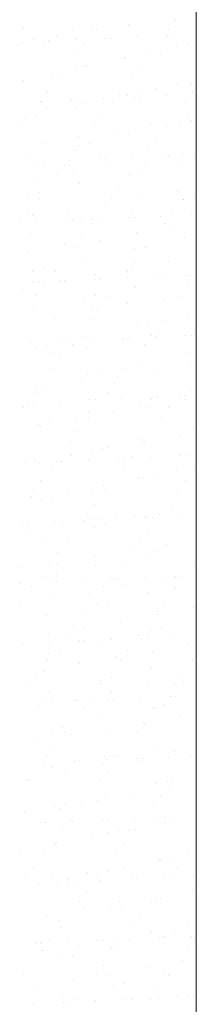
# Model space of a CAD drawing. Header units: millimetres. Extents: x -2274 to 12297, y -16157 to 26321.
# Tile 186 of 256: x -2073 to -2053, y -162 to -51. Entities that reach past the tile are written whole.
import ezdxf

# ---------------------------------------------------------------- set-up
doc = ezdxf.new("R2010")
doc.units = ezdxf.units.MM
doc.layers.add('-ŚCIANY NOŚNE', color=4, linetype='Continuous', lineweight=53)
doc.layers.add('KRESKOWANIE', color=8, linetype='Continuous')

msp = doc.modelspace()

# ---------------------------------------------------------------- linework, layer by layer
at = {"layer": '-ŚCIANY NOŚNE', "color": 253, "lineweight": 13}
msp.add_line((-2053, 250), (-2053, -249), dxfattribs=at)
at = {"layer": 'KRESKOWANIE', "color": 253, "linetype": 'Continuous', "lineweight": 13}
for p, q in [((-2055.33, -51.02), (-2055.33, -51.02)), ((-2072.52, -52), (-2072.52, -52)), ((-2066.97, -52.26), (-2066.97, -52.26)), ((-2064.74, -52.06), (-2064.74, -52.06)), ((-2064.35, -52.06), (-2064.35, -52.06)), ((-2060.67, -51.58), (-2060.67, -51.58)), ((-2056.14, -52.08), (-2056.14, -52.08)), ((-2071.44, -53.25), (-2071.44, -53.25)), ((-2070.34, -53.41), (-2070.34, -53.41)), ((-2069.71, -53.38), (-2069.71, -53.38)), ((-2068.86, -52.8), (-2068.86, -52.8)), ((-2066.71, -53.25), (-2066.71, -53.25)), ((-2063.29, -53.1), (-2063.29, -53.1)), ((-2062.65, -53.07), (-2062.65, -53.07)), ((-2059.66, -52.94), (-2059.66, -52.94)), ((-2056.23, -52.79), (-2056.23, -52.79)), ((-2055.6, -52.76), (-2055.6, -52.76)), ((-2072.99, -53.74), (-2072.99, -53.74)), ((-2072.67, -53.53), (-2072.67, -53.53)), ((-2065.62, -53.72), (-2065.62, -53.72)), ((-2055.2, -54.02), (-2055.2, -54.02)), ((-2053.96, -53.74), (-2053.96, -53.74)), ((-2066.43, -54.77), (-2066.43, -54.77)), ((-2061.17, -55.41), (-2061.17, -55.41)), ((-2061.02, -55.31), (-2061.02, -55.31)), ((-2058.26, -54.84), (-2058.26, -54.84)), ((-2057.09, -54.93), (-2057.09, -54.93)), ((-2066.73, -56.57), (-2066.73, -56.57)), ((-2065.49, -56.3), (-2065.49, -56.3)), ((-2065.28, -56.15), (-2065.28, -56.15)), ((-2059.53, -56.49), (-2059.53, -56.49)), ((-2072.55, -57.87), (-2072.55, -57.87)), ((-2069.42, -57.08), (-2069.42, -57.08)), ((-2068.55, -57.54), (-2068.55, -57.54)), ((-2060.34, -57.55), (-2060.34, -57.55)), ((-2057.6, -58.75), (-2057.6, -58.75)), ((-2055.08, -58.36), (-2055.08, -58.36)), ((-2053.52, -58.27), (-2053.52, -58.27)), ((-2069.81, -59.19), (-2069.81, -59.19)), ((-2067.11, -60.07), (-2067.11, -60.07)), ((-2066.47, -60.05), (-2066.47, -60.05)), ((-2063.48, -59.92), (-2063.48, -59.92)), ((-2061.71, -59.5), (-2061.71, -59.5)), ((-2060.78, -59.62), (-2060.78, -59.62)), ((-2060.05, -59.77), (-2060.05, -59.77)), ((-2059.54, -59.35), (-2059.54, -59.35)), ((-2059.42, -59.74), (-2059.42, -59.74)), ((-2056.43, -59.61), (-2056.43, -59.61)), ((-2053.44, -59.27), (-2053.44, -59.27)), ((-2070.62, -60.25), (-2070.62, -60.25)), ((-2070.53, -60.22), (-2070.53, -60.22)), ((-2069.92, -60.91), (-2069.92, -60.91)), ((-2066.61, -60.91), (-2066.61, -60.91)), ((-2065.85, -60.43), (-2065.85, -60.43)), ((-2062.46, -60.31), (-2062.46, -60.31)), ((-2054.25, -60.33), (-2054.25, -60.33)), ((-2072.31, -62.18), (-2072.31, -62.18)), ((-2071.07, -61.9), (-2071.07, -61.9)), ((-2063.72, -61.96), (-2063.72, -61.96)), ((-2054.02, -62.1), (-2054.02, -62.1)), ((-2053.59, -62.39), (-2053.59, -62.39)), ((-2072.74, -63.01), (-2072.74, -63.01)), ((-2064.54, -63.02), (-2064.54, -63.02)), ((-2058.13, -62.85), (-2058.13, -62.85)), ((-2056.37, -63.09), (-2056.37, -63.09)), ((-2054.83, -62.67), (-2054.83, -62.67)), ((-2066.35, -64.26), (-2066.35, -64.26)), ((-2062.27, -63.78), (-2062.27, -63.78)), ((-2060.66, -63.96), (-2060.66, -63.96)), ((-2070.46, -65), (-2070.46, -65)), ((-2066.66, -65.78), (-2066.66, -65.78)), ((-2066.36, -65.22), (-2066.36, -65.22)), ((-2065.12, -64.95), (-2065.12, -64.95)), ((-2057.64, -64.74), (-2057.64, -64.74)), ((-2072.19, -66.52), (-2072.19, -66.52)), ((-2067.3, -66.89), (-2067.3, -66.89)), ((-2063.88, -66.74), (-2063.88, -66.74)), ((-2063.24, -66.71), (-2063.24, -66.71)), ((-2060.25, -66.58), (-2060.25, -66.58)), ((-2058.45, -65.8), (-2058.45, -65.8)), ((-2056.82, -66.43), (-2056.82, -66.43)), ((-2056.19, -66.41), (-2056.19, -66.41)), ((-2054.56, -66.19), (-2054.56, -66.19)), ((-2053.19, -66.28), (-2053.19, -66.28)), ((-2070.93, -67.05), (-2070.93, -67.05)), ((-2070.3, -67.02), (-2070.3, -67.02)), ((-2067.92, -67.44), (-2067.92, -67.44)), ((-2062.78, -67.61), (-2062.78, -67.61)), ((-2059.17, -68), (-2059.17, -68)), ((-2058.7, -67.13), (-2058.7, -67.13)), ((-2054.71, -67.01), (-2054.71, -67.01)), ((-2068.73, -68.49), (-2068.73, -68.49)), ((-2066.89, -68.35), (-2066.89, -68.35)), ((-2060.57, -68.56), (-2060.57, -68.56)), ((-2060.41, -68.27), (-2060.41, -68.27)), ((-2071.03, -69.29), (-2071.03, -69.29)), ((-2066.24, -69.56), (-2066.24, -69.56)), ((-2061.83, -70.21), (-2061.83, -70.21)), ((-2071.94, -70.83), (-2071.94, -70.83)), ((-2070.85, -71.25), (-2070.85, -71.25)), ((-2070.71, -70.55), (-2070.71, -70.55)), ((-2062.65, -71.27), (-2062.65, -71.27)), ((-2059.2, -70.95), (-2059.2, -70.95)), ((-2055.12, -70.47), (-2055.12, -70.47)), ((-2054.48, -71.34), (-2054.48, -71.34)), ((-2054.47, -71.32), (-2054.47, -71.32)), ((-2053.23, -71.04), (-2053.23, -71.04)), ((-2063.31, -71.7), (-2063.31, -71.7)), ((-2072.12, -72.91), (-2072.12, -72.91)), ((-2071.53, -73.11), (-2071.53, -73.11)), ((-2067.45, -72.63), (-2067.45, -72.63)), ((-2064.07, -73.56), (-2064.07, -73.56)), ((-2060.65, -73.41), (-2060.65, -73.41)), ((-2060.29, -72.61), (-2060.29, -72.61)), ((-2060.01, -73.38), (-2060.01, -73.38)), ((-2057.02, -73.25), (-2057.02, -73.25)), ((-2055.75, -72.99), (-2055.75, -72.99)), ((-2053.59, -73.1), (-2053.59, -73.1)), ((-2072.93, -73.96), (-2072.93, -73.96)), ((-2071.13, -73.87), (-2071.13, -73.87)), ((-2067.7, -73.72), (-2067.7, -73.72)), ((-2067.07, -73.69), (-2067.07, -73.69)), ((-2066, -73.87), (-2066, -73.87)), ((-2064.77, -74.03), (-2064.77, -74.03)), ((-2064.76, -73.6), (-2064.76, -73.6)), ((-2056.56, -74.05), (-2056.56, -74.05)), ((-2055.63, -74.3), (-2055.63, -74.3)), ((-2071.82, -75.17), (-2071.82, -75.17)), ((-2066.03, -75.68), (-2066.03, -75.68)), ((-2059.74, -75.05), (-2059.74, -75.05)), ((-2054.35, -75.66), (-2054.35, -75.66)), ((-2067.96, -76.46), (-2067.96, -76.46)), ((-2066.84, -76.74), (-2066.84, -76.74)), ((-2063.88, -75.98), (-2063.88, -75.98)), ((-2060.05, -76.92), (-2060.05, -76.92)), ((-2058.81, -76.65), (-2058.81, -76.65)), ((-2058.68, -76.81), (-2058.68, -76.81)), ((-2072.07, -77.21), (-2072.07, -77.21)), ((-2065.88, -78.21), (-2065.88, -78.21)), ((-2059.94, -78.46), (-2059.94, -78.46)), ((-2056.17, -78.39), (-2056.17, -78.39)), ((-2071.58, -79.48), (-2071.58, -79.48)), ((-2070.34, -79.2), (-2070.34, -79.2)), ((-2068.96, -79.5), (-2068.96, -79.5)), ((-2064.38, -79.81), (-2064.38, -79.81)), ((-2060.84, -80.23), (-2060.84, -80.23)), ((-2060.76, -79.52), (-2060.76, -79.52)), ((-2060.3, -79.33), (-2060.3, -79.33)), ((-2057.41, -80.08), (-2057.41, -80.08)), ((-2056.78, -80.05), (-2056.78, -80.05)), ((-2054.1, -79.97), (-2054.1, -79.97)), ((-2053.79, -79.92), (-2053.79, -79.92)), ((-2071.52, -80.69), (-2071.52, -80.69)), ((-2070.89, -80.67), (-2070.89, -80.67)), ((-2070.23, -81.15), (-2070.23, -81.15)), ((-2068.49, -80.55), (-2068.49, -80.55)), ((-2067.89, -80.53), (-2067.89, -80.53)), ((-2064.47, -80.39), (-2064.47, -80.39)), ((-2063.83, -80.36), (-2063.83, -80.36)), ((-2059.93, -81.26), (-2059.93, -81.26)), ((-2053.86, -81.24), (-2053.86, -81.24)), ((-2072.63, -81.49), (-2072.63, -81.49)), ((-2071.04, -82.21), (-2071.04, -82.21)), ((-2064.39, -82.25), (-2064.39, -82.25)), ((-2062.87, -82.28), (-2062.87, -82.28)), ((-2054.67, -82.29), (-2054.67, -82.29)), ((-2065.63, -82.52), (-2065.63, -82.52)), ((-2060.81, -83.16), (-2060.81, -83.16)), ((-2056.73, -82.68), (-2056.73, -82.68)), ((-2071.46, -83.82), (-2071.46, -83.82)), ((-2064.92, -83.9), (-2064.92, -83.9)), ((-2064.14, -83.93), (-2064.14, -83.93)), ((-2053.98, -84.31), (-2053.98, -84.31)), ((-2069.06, -84.83), (-2069.06, -84.83)), ((-2064.95, -84.99), (-2064.95, -84.99)), ((-2059.68, -85.57), (-2059.68, -85.57)), ((-2058.44, -85.3), (-2058.44, -85.3)), ((-2056.79, -85.05), (-2056.79, -85.05)), ((-2065.51, -86.86), (-2065.51, -86.86)), ((-2058.05, -86.71), (-2058.05, -86.71)), ((-2057.61, -86.89), (-2057.61, -86.89)), ((-2057.23, -86.5), (-2057.23, -86.5)), ((-2054.18, -86.74), (-2054.18, -86.74)), ((-2053.55, -86.72), (-2053.55, -86.72)), ((-2053.16, -86.02), (-2053.16, -86.02)), ((-2071.72, -87.51), (-2071.72, -87.51)), ((-2069.97, -87.85), (-2069.97, -87.85)), ((-2068.29, -87.36), (-2068.29, -87.36)), ((-2067.66, -87.33), (-2067.66, -87.33)), ((-2067.07, -87.75), (-2067.07, -87.75)), ((-2064.66, -87.2), (-2064.66, -87.2)), ((-2061.35, -87.25), (-2061.35, -87.25)), ((-2061.24, -87.05), (-2061.24, -87.05)), ((-2060.6, -87.03), (-2060.6, -87.03)), ((-2058.87, -87.76), (-2058.87, -87.76)), ((-2071.21, -88.13), (-2071.21, -88.13)), ((-2069.56, -88.66), (-2069.56, -88.66)), ((-2065.48, -88.18), (-2065.48, -88.18)), ((-2053.74, -88.62), (-2053.74, -88.62)), ((-2068.34, -89.4), (-2068.34, -89.4)), ((-2059.56, -89.91), (-2059.56, -89.91)), ((-2053.66, -89.85), (-2053.66, -89.85)), ((-2069.15, -90.46), (-2069.15, -90.46)), ((-2065.27, -91.17), (-2065.27, -91.17)), ((-2064.03, -90.9), (-2064.03, -90.9)), ((-2060.98, -90.52), (-2060.98, -90.52)), ((-2057.77, -90.6), (-2057.77, -90.6)), ((-2071.09, -92.47), (-2071.09, -92.47)), ((-2065.99, -92.01), (-2065.99, -92.01)), ((-2062.25, -92.18), (-2062.25, -92.18)), ((-2061.91, -91.53), (-2061.91, -91.53)), ((-2071.27, -93.22), (-2071.27, -93.22)), ((-2070.1, -92.75), (-2070.1, -92.75)), ((-2063.06, -93.24), (-2063.06, -93.24)), ((-2054.9, -93.3), (-2054.9, -93.3)), ((-2054.38, -93.56), (-2054.38, -93.56)), ((-2053.62, -92.96), (-2053.62, -92.96)), ((-2072.11, -94.34), (-2072.11, -94.34)), ((-2071.48, -94.31), (-2071.48, -94.31)), ((-2068.49, -94.18), (-2068.49, -94.18)), ((-2065.06, -94.03), (-2065.06, -94.03)), ((-2064.43, -94), (-2064.43, -94)), ((-2061.43, -93.87), (-2061.43, -93.87)), ((-2059.32, -94.22), (-2059.32, -94.22)), ((-2058.08, -93.95), (-2058.08, -93.95)), ((-2058, -93.72), (-2058, -93.72)), ((-2057.37, -93.69), (-2057.37, -93.69)), ((-2054.2, -93.94), (-2054.2, -93.94)), ((-2072.54, -94.87), (-2072.54, -94.87)), ((-2065.15, -95.51), (-2065.15, -95.51)), ((-2062.41, -95.36), (-2062.41, -95.36)), ((-2058.34, -94.88), (-2058.34, -94.88)), ((-2056.16, -94.95), (-2056.16, -94.95)), ((-2070.85, -96.78), (-2070.85, -96.78)), ((-2069.61, -96.5), (-2069.61, -96.5)), ((-2066.53, -96.1), (-2066.53, -96.1)), ((-2065.18, -96), (-2065.18, -96)), ((-2056.98, -96.01), (-2056.98, -96.01)), ((-2070.66, -97.03), (-2070.66, -97.03)), ((-2066.45, -97.65), (-2066.45, -97.65)), ((-2053.37, -97.27), (-2053.37, -97.27)), ((-2067.26, -98.71), (-2067.26, -98.71)), ((-2059.2, -98.56), (-2059.2, -98.56)), ((-2059.09, -98.77), (-2059.09, -98.77)), ((-2058.84, -98.7), (-2058.84, -98.7)), ((-2054.76, -98.22), (-2054.76, -98.22)), ((-2064.9, -99.82), (-2064.9, -99.82)), ((-2063.66, -99.55), (-2063.66, -99.55)), ((-2062.95, -99.45), (-2062.95, -99.45)), ((-2072.31, -101.15), (-2072.31, -101.15)), ((-2071.17, -100.86), (-2071.17, -100.86)), ((-2070.73, -101.12), (-2070.73, -101.12)), ((-2068.88, -101), (-2068.88, -101)), ((-2068.25, -100.98), (-2068.25, -100.98)), ((-2067.09, -100.38), (-2067.09, -100.38)), ((-2065.25, -100.85), (-2065.25, -100.85)), ((-2061.83, -100.7), (-2061.83, -100.7)), ((-2061.19, -100.67), (-2061.19, -100.67)), ((-2060.36, -100.42), (-2060.36, -100.42)), ((-2058.2, -100.54), (-2058.2, -100.54)), ((-2054.77, -100.39), (-2054.77, -100.39)), ((-2054.14, -100.36), (-2054.14, -100.36)), ((-2069.38, -101.47), (-2069.38, -101.47)), ((-2061.17, -101.48), (-2061.17, -101.48)), ((-2055.27, -102.05), (-2055.27, -102.05)), ((-2053.25, -101.61), (-2053.25, -101.61)), ((-2053.01, -101.55), (-2053.01, -101.55)), ((-2070.65, -103.12), (-2070.65, -103.12)), ((-2059.38, -102.8), (-2059.38, -102.8)), ((-2058.95, -102.87), (-2058.95, -102.87)), ((-2057.71, -102.6), (-2057.71, -102.6)), ((-2054.27, -103.2), (-2054.27, -103.2)), ((-2071.46, -104.18), (-2071.46, -104.18)), ((-2067.59, -104.21), (-2067.59, -104.21)), ((-2064.78, -104.16), (-2064.78, -104.16)), ((-2063.52, -103.73), (-2063.52, -103.73)), ((-2063.29, -104.24), (-2063.29, -104.24)), ((-2055.09, -104.26), (-2055.09, -104.26)), ((-2071.71, -104.95), (-2071.71, -104.95)), ((-2070.48, -105.43), (-2070.48, -105.43)), ((-2069.24, -105.15), (-2069.24, -105.15)), ((-2064.56, -105.9), (-2064.56, -105.9)), ((-2053.01, -105.92), (-2053.01, -105.92)), ((-2065.37, -106.95), (-2065.37, -106.95)), ((-2057.2, -107.02), (-2057.2, -107.02)), ((-2055.81, -106.14), (-2055.81, -106.14)), ((-2072.71, -107.98), (-2072.71, -107.98)), ((-2072.07, -107.95), (-2072.07, -107.95)), ((-2069.08, -107.82), (-2069.08, -107.82)), ((-2065.65, -107.67), (-2065.65, -107.67)), ((-2065.02, -107.64), (-2065.02, -107.64)), ((-2064.02, -107.56), (-2064.02, -107.56)), ((-2062.02, -107.51), (-2062.02, -107.51)), ((-2059.94, -107.08), (-2059.94, -107.08)), ((-2058.83, -107.21), (-2058.83, -107.21)), ((-2058.6, -107.36), (-2058.6, -107.36)), ((-2057.96, -107.34), (-2057.96, -107.34)), ((-2054.97, -107.2), (-2054.97, -107.2)), ((-2072.27, -109.24), (-2072.27, -109.24)), ((-2068.13, -108.3), (-2068.13, -108.3)), ((-2064.54, -108.48), (-2064.54, -108.48)), ((-2063.3, -108.2), (-2063.3, -108.2)), ((-2058.47, -108.67), (-2058.47, -108.67)), ((-2070.36, -109.77), (-2070.36, -109.77)), ((-2067.49, -109.71), (-2067.49, -109.71)), ((-2059.28, -109.73), (-2059.28, -109.73)), ((-2068.76, -111.37), (-2068.76, -111.37)), ((-2060.45, -110.91), (-2060.45, -110.91)), ((-2057.35, -111.25), (-2057.35, -111.25)), ((-2056.37, -110.43), (-2056.37, -110.43)), ((-2069.57, -112.42), (-2069.57, -112.42)), ((-2068.7, -112.58), (-2068.7, -112.58)), ((-2064.56, -111.65), (-2064.56, -111.65)), ((-2061.4, -112.49), (-2061.4, -112.49)), ((-2058.59, -111.52), (-2058.59, -111.52)), ((-2053.2, -112.51), (-2053.2, -112.51)), ((-2072.77, -113.06), (-2072.77, -113.06)), ((-2064.42, -112.81), (-2064.42, -112.81)), ((-2072.9, -114.8), (-2072.9, -114.8)), ((-2070.12, -114.08), (-2070.12, -114.08)), ((-2069.47, -114.65), (-2069.47, -114.65)), ((-2068.88, -113.8), (-2068.88, -113.8)), ((-2068.84, -114.62), (-2068.84, -114.62)), ((-2065.84, -114.49), (-2065.84, -114.49)), ((-2062.67, -114.14), (-2062.67, -114.14)), ((-2062.42, -114.34), (-2062.42, -114.34)), ((-2061.78, -114.31), (-2061.78, -114.31)), ((-2058.79, -114.18), (-2058.79, -114.18)), ((-2056.87, -114.25), (-2056.87, -114.25)), ((-2055.36, -114.03), (-2055.36, -114.03)), ((-2054.73, -114), (-2054.73, -114)), ((-2071.69, -115.19), (-2071.69, -115.19)), ((-2065.12, -115.93), (-2065.12, -115.93)), ((-2063.48, -115.2), (-2063.48, -115.2)), ((-2060.99, -115), (-2060.99, -115)), ((-2058.47, -115.86), (-2058.47, -115.86)), ((-2055.31, -115.27), (-2055.31, -115.27)), ((-2072.96, -116.84), (-2072.96, -116.84)), ((-2069.2, -116.41), (-2069.2, -116.41)), ((-2062.93, -116.85), (-2062.93, -116.85)), ((-2056.58, -116.92), (-2056.58, -116.92)), ((-2065.6, -117.96), (-2065.6, -117.96)), ((-2064.17, -117.13), (-2064.17, -117.13)), ((-2057.39, -117.98), (-2057.39, -117.98)), ((-2053.3, -117.6), (-2053.3, -117.6)), ((-2070, -118.42), (-2070, -118.42)), ((-2061.55, -119.28), (-2061.55, -119.28)), ((-2057.41, -118.35), (-2057.41, -118.35)), ((-2066.87, -119.61), (-2066.87, -119.61)), ((-2065.63, -119.76), (-2065.63, -119.76)), ((-2058.22, -120.17), (-2058.22, -120.17)), ((-2056.98, -119.9), (-2056.98, -119.9)), ((-2069.74, -120.5), (-2069.74, -120.5)), ((-2069.67, -121.46), (-2069.67, -121.46)), ((-2067.68, -120.67), (-2067.68, -120.67)), ((-2066.24, -121.31), (-2066.24, -121.31)), ((-2065.61, -121.29), (-2065.61, -121.29)), ((-2064.05, -121.46), (-2064.05, -121.46)), ((-2062.61, -121.16), (-2062.61, -121.16)), ((-2059.51, -120.74), (-2059.51, -120.74)), ((-2059.19, -121.01), (-2059.19, -121.01)), ((-2058.55, -120.98), (-2058.55, -120.98)), ((-2055.56, -120.85), (-2055.56, -120.85)), ((-2072.66, -121.59), (-2072.66, -121.59)), ((-2068.51, -122.45), (-2068.51, -122.45)), ((-2060.78, -122.39), (-2060.78, -122.39)), ((-2057.98, -122.63), (-2057.98, -122.63)), ((-2053.84, -121.69), (-2053.84, -121.69)), ((-2069.8, -123.43), (-2069.8, -123.43)), ((-2069.75, -122.73), (-2069.75, -122.73)), ((-2062.05, -123.11), (-2062.05, -123.11)), ((-2061.59, -123.45), (-2061.59, -123.45)), ((-2053.42, -123.51), (-2053.42, -123.51)), ((-2070.3, -124.78), (-2070.3, -124.78)), ((-2066.17, -123.85), (-2066.17, -123.85)), ((-2058.1, -124.51), (-2058.1, -124.51)), ((-2071.07, -125.08), (-2071.07, -125.08)), ((-2063.81, -125.78), (-2063.81, -125.78)), ((-2062.57, -125.5), (-2062.57, -125.5)), ((-2054.69, -125.17), (-2054.69, -125.17)), ((-2054.4, -125.97), (-2054.4, -125.97)), ((-2071.88, -126.14), (-2071.88, -126.14)), ((-2069.63, -127.07), (-2069.63, -127.07)), ((-2063.71, -126.21), (-2063.71, -126.21)), ((-2058.48, -126.45), (-2058.48, -126.45)), ((-2055.5, -126.22), (-2055.5, -126.22)), ((-2066.73, -128.13), (-2066.73, -128.13)), ((-2066.44, -128.13), (-2066.44, -128.13)), ((-2064.98, -127.86), (-2064.98, -127.86)), ((-2063.01, -127.98), (-2063.01, -127.98)), ((-2062.59, -127.2), (-2062.59, -127.2)), ((-2062.38, -127.95), (-2062.38, -127.95)), ((-2059.38, -127.82), (-2059.38, -127.82)), ((-2055.96, -127.67), (-2055.96, -127.67)), ((-2055.32, -127.65), (-2055.32, -127.65)), ((-2070.81, -128.61), (-2070.81, -128.61)), ((-2070.06, -128.29), (-2070.06, -128.29)), ((-2069.43, -128.26), (-2069.43, -128.26)), ((-2065.79, -128.92), (-2065.79, -128.92)), ((-2057.86, -128.82), (-2057.86, -128.82)), ((-2057.62, -128.99), (-2057.62, -128.99)), ((-2056.62, -128.55), (-2056.62, -128.55)), ((-2063.69, -130.11), (-2063.69, -130.11)), ((-2054.91, -129.8), (-2054.91, -129.8)), ((-2069.39, -131.38), (-2069.39, -131.38)), ((-2068.15, -131.1), (-2068.15, -131.1)), ((-2063.16, -131.48), (-2063.16, -131.48)), ((-2059.02, -130.55), (-2059.02, -130.55)), ((-2058.89, -130.64), (-2058.89, -130.64)), ((-2067.91, -131.68), (-2067.91, -131.68)), ((-2067.23, -131.96), (-2067.23, -131.96)), ((-2059.7, -131.7), (-2059.7, -131.7)), ((-2071.35, -132.7), (-2071.35, -132.7)), ((-2069.18, -133.33), (-2069.18, -133.33)), ((-2057.74, -133.16), (-2057.74, -133.16)), ((-2069.99, -134.39), (-2069.99, -134.39)), ((-2063.44, -134.43), (-2063.44, -134.43)), ((-2063.2, -134.8), (-2063.2, -134.8)), ((-2062.2, -134.15), (-2062.2, -134.15)), ((-2061.82, -134.46), (-2061.82, -134.46)), ((-2059.78, -134.65), (-2059.78, -134.65)), ((-2059.58, -134.83), (-2059.58, -134.83)), ((-2059.14, -134.62), (-2059.14, -134.62)), ((-2056.15, -134.49), (-2056.15, -134.49)), ((-2055.44, -133.89), (-2055.44, -133.89)), ((-2053.61, -134.47), (-2053.61, -134.47)), ((-2070.26, -135.11), (-2070.26, -135.11)), ((-2069.27, -135.72), (-2069.27, -135.72)), ((-2066.83, -134.96), (-2066.83, -134.96)), ((-2066.2, -134.93), (-2066.2, -134.93)), ((-2063.66, -135.31), (-2063.66, -135.31)), ((-2071.91, -136.99), (-2071.91, -136.99)), ((-2067.77, -136.05), (-2067.77, -136.05)), ((-2063.09, -136.11), (-2063.09, -136.11)), ((-2072.11, -137.15), (-2072.11, -137.15)), ((-2063.9, -137.17), (-2063.9, -137.17)), ((-2057.49, -137.47), (-2057.49, -137.47)), ((-2056.25, -137.2), (-2056.25, -137.2)), ((-2056.01, -138.17), (-2056.01, -138.17)), ((-2055.73, -137.23), (-2055.73, -137.23)), ((-2063.32, -138.76), (-2063.32, -138.76)), ((-2060.09, -138.65), (-2060.09, -138.65)), ((-2057, -138.88), (-2057, -138.88)), ((-2069.02, -140.03), (-2069.02, -140.03)), ((-2068.34, -140.33), (-2068.34, -140.33)), ((-2067.78, -139.75), (-2067.78, -139.75)), ((-2066.02, -139.93), (-2066.02, -139.93)), ((-2064.2, -139.4), (-2064.2, -139.4)), ((-2057.81, -139.94), (-2057.81, -139.94)), ((-2072.41, -140.81), (-2072.41, -140.81)), ((-2067.29, -141.58), (-2067.29, -141.58)), ((-2062.97, -141.6), (-2062.97, -141.6)), ((-2059.97, -141.47), (-2059.97, -141.47)), ((-2056.55, -141.32), (-2056.55, -141.32)), ((-2055.91, -141.29), (-2055.91, -141.29)), ((-2070.66, -141.93), (-2070.66, -141.93)), ((-2070.02, -141.91), (-2070.02, -141.91)), ((-2068.1, -142.64), (-2068.1, -142.64)), ((-2067.03, -141.77), (-2067.03, -141.77)), ((-2063.6, -141.62), (-2063.6, -141.62)), ((-2059.93, -142.7), (-2059.93, -142.7)), ((-2057.37, -141.81), (-2057.37, -141.81)), ((-2056.51, -142), (-2056.51, -142)), ((-2064.76, -143.68), (-2064.76, -143.68)), ((-2063.08, -143.08), (-2063.08, -143.08)), ((-2061.84, -142.8), (-2061.84, -142.8)), ((-2060.62, -142.75), (-2060.62, -142.75)), ((-2072.95, -144.91), (-2072.95, -144.91)), ((-2068.9, -144.37), (-2068.9, -144.37)), ((-2068.84, -144.16), (-2068.84, -144.16)), ((-2061.2, -144.36), (-2061.2, -144.36)), ((-2070.22, -145.4), (-2070.22, -145.4)), ((-2062.01, -145.41), (-2062.01, -145.41)), ((-2055.89, -145.85), (-2055.89, -145.85)), ((-2053.84, -145.48), (-2053.84, -145.48)), ((-2071.48, -147.05), (-2071.48, -147.05)), ((-2061.19, -147.03), (-2061.19, -147.03)), ((-2057.13, -146.12), (-2057.13, -146.12)), ((-2057.05, -146.09), (-2057.05, -146.09)), ((-2055.11, -147.13), (-2055.11, -147.13)), ((-2072.3, -148.11), (-2072.3, -148.11)), ((-2069.38, -148.25), (-2069.38, -148.25)), ((-2065.27, -147.51), (-2065.27, -147.51)), ((-2064.13, -148.17), (-2064.13, -148.17)), ((-2062.96, -147.42), (-2062.96, -147.42)), ((-2060.37, -148.29), (-2060.37, -148.29)), ((-2059.74, -148.26), (-2059.74, -148.26)), ((-2056.74, -148.13), (-2056.74, -148.13)), ((-2055.92, -148.19), (-2055.92, -148.19)), ((-2053.32, -147.98), (-2053.32, -147.98)), ((-2070.85, -148.75), (-2070.85, -148.75)), ((-2068.66, -148.68), (-2068.66, -148.68)), ((-2067.42, -148.4), (-2067.42, -148.4)), ((-2067.42, -148.6), (-2067.42, -148.6)), ((-2066.79, -148.57), (-2066.79, -148.57)), ((-2063.8, -148.44), (-2063.8, -148.44)), ((-2065.4, -149.83), (-2065.4, -149.83)), ((-2057.61, -150.38), (-2057.61, -150.38)), ((-2057.01, -150.46), (-2057.01, -150.46)), ((-2053.48, -149.44), (-2053.48, -149.44)), ((-2066.21, -150.88), (-2066.21, -150.88)), ((-2065.8, -151.6), (-2065.8, -151.6)), ((-2061.69, -150.86), (-2061.69, -150.86)), ((-2061.47, -151.45), (-2061.47, -151.45)), ((-2058.04, -150.95), (-2058.04, -150.95)), ((-2069.94, -152.53), (-2069.94, -152.53)), ((-2062.71, -151.73), (-2062.71, -151.73)), ((-2059.31, -152.6), (-2059.31, -152.6)), ((-2068.54, -153.02), (-2068.54, -153.02)), ((-2068.33, -153.65), (-2068.33, -153.65)), ((-2060.12, -153.66), (-2060.12, -153.66)), ((-2054.04, -153.72), (-2054.04, -153.72)), ((-2062.23, -154.95), (-2062.23, -154.95)), ((-2058.12, -154.2), (-2058.12, -154.2)), ((-2057.14, -154.96), (-2057.14, -154.96)), ((-2056.76, -154.77), (-2056.76, -154.77)), ((-2056.5, -154.93), (-2056.5, -154.93)), ((-2055.52, -154.5), (-2055.52, -154.5)), ((-2053.51, -154.8), (-2053.51, -154.8)), ((-2071.25, -155.58), (-2071.25, -155.58)), ((-2070.61, -155.55), (-2070.61, -155.55)), ((-2069.59, -155.3), (-2069.59, -155.3)), ((-2067.62, -155.42), (-2067.62, -155.42)), ((-2066.37, -155.88), (-2066.37, -155.88)), ((-2064.19, -155.27), (-2064.19, -155.27)), ((-2063.56, -155.24), (-2063.56, -155.24)), ((-2062.59, -156.07), (-2062.59, -156.07)), ((-2060.56, -155.11), (-2060.56, -155.11)), ((-2053.22, -155.38), (-2053.22, -155.38)), ((-2070.45, -156.36), (-2070.45, -156.36)), ((-2070.41, -156.36), (-2070.41, -156.36)), ((-2067.05, -157.05), (-2067.05, -157.05)), ((-2062.24, -156.42), (-2062.24, -156.42)), ((-2054.03, -156.44), (-2054.03, -156.44)), ((-2068.29, -157.33), (-2068.29, -157.33)), ((-2063.51, -158.07), (-2063.51, -158.07)), ((-2058.66, -158.3), (-2058.66, -158.3)), ((-2054.54, -157.55), (-2054.54, -157.55)), ((-2072.52, -159.12), (-2072.52, -159.12)), ((-2064.32, -159.13), (-2064.32, -159.13)), ((-2062.79, -159.23), (-2062.79, -159.23)), ((-2056.64, -159.11), (-2056.64, -159.11)), ((-2056.15, -159.2), (-2056.15, -159.2)), ((-2070.98, -160.45), (-2070.98, -160.45)), ((-2066.87, -159.71), (-2066.87, -159.71)), ((-2062.35, -160.38), (-2062.35, -160.38)), ((-2061.11, -160.1), (-2061.11, -160.1)), ((-2068.17, -161.67), (-2068.17, -161.67)), ((-2057.42, -160.85), (-2057.42, -160.85)), ((-2055.08, -161.64), (-2055.08, -161.64)), ((-2053.91, -161.63), (-2053.91, -161.63)), ((-2053.27, -161.6), (-2053.27, -161.6)), ((-2071.44, -162.39), (-2071.44, -162.39)), ((-2068.02, -162.24), (-2068.02, -162.24)), ((-2067.38, -162.22), (-2067.38, -162.22)), ((-2066.44, -161.89), (-2066.44, -161.89)), ((-2064.39, -162.08), (-2064.39, -162.08)), ((-2060.96, -161.94), (-2060.96, -161.94)), ((-2060.33, -161.91), (-2060.33, -161.91)), ((-2058.23, -161.91), (-2058.23, -161.91)), ((-2057.33, -161.78), (-2057.33, -161.78))]:
    msp.add_line(p, q, dxfattribs=at)

doc.saveas('drawing.dxf')
